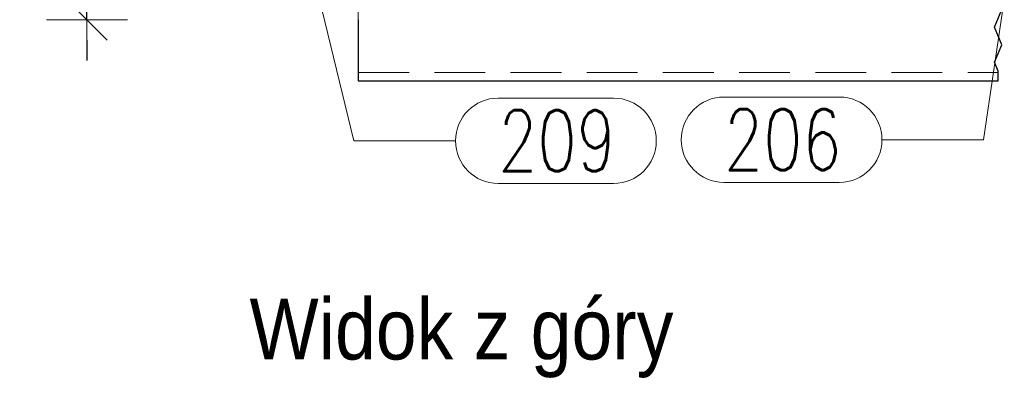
# Model space of a CAD drawing. Header units: millimetres. Extents: x -139 to 714, y 11567 to 12237.
# Tile 17 of 45: x -68 to -20, y 11971 to 11989. Entities that reach past the tile are written whole.
import ezdxf

# ---------------------------------------------------------------- set-up
doc = ezdxf.new("R2010")
doc.units = ezdxf.units.MM
doc.header["$LTSCALE"] = 10
doc.linetypes.add('HIDDEN', pattern=[0.375, 0.25, -0.125])
doc.layers.get('Defpoints').update_dxf_attribs({"color": 1})
for name, color, linetype, lineweight in [('PS_DIM', 4, 'Continuous', 13), ('PS_Hidden', 2, 'HIDDEN', 9), ('PS_Pos', 1, 'Continuous', 15), ('PS_Shape', 161, 'Continuous', 30), ('PS_SOLID', 7, 'Continuous', 30), ('PS_TEXT', 3, 'Continuous', 18)]:
    doc.layers.add(name, color=color, linetype=linetype, lineweight=lineweight)
doc.styles.add('gil', font='txt', dxfattribs={"width": 0.9})
doc.styles.add('simplex', font='simplex.shx', dxfattribs={"width": 0.75})
doc.dimstyles.new('1_10_PRZ', dxfattribs={"dimtxt": 2, "dimasz": 1, "dimexe": 2, "dimexo": 5, "dimgap": 1, "dimtad": 1, "dimdec": 0, "dimlfac": 10, "dimtxsty": 'simplex', "dimblk": 'dimznak', "dimcen": 2, "dimse1": 1, "dimse2": 1, "dimclrt": 3, "dimadec": 1, "dimazin": 0, "dimtfac": 1, "dimtdec": 0, "dimtix": 1, "dimtmove": 2, "dimatfit": 3, "dimldrblk": 'dim-grot', "dimfxl": 1, "dimarcsym": 0})

# ---------------------------------------------------------------- blocks, each defined once
blk = doc.blocks.new('dimznak')
at = {"color": 0}
for points in [[(0, 2), (0, -2)], [(-2, 0), (2, 0)]]:
    blk.add_lwpolyline(points, dxfattribs=at)
at = {"color": 2}
blk.add_lwpolyline([(1, 1), (-1, -1)], dxfattribs=at)
blk = doc.blocks.new('*D83')
at = {"layer": 'Defpoints', "color": 0, "transparency": 16777216}
for p in [(-65.104, 11992.134), (-57.104, 11992.134), (-57.104, 11988.634)]:
    blk.add_point(p, dxfattribs=at)
at = {"layer": 'PS_DIM', "color": 0, "lineweight": -2, "transparency": 16777216}
for p, q in [((-65.104, 11993.134), (-65.104, 11994.134)), ((-65.104, 11988.634), (-65.104, 11992.134)), ((-65.104, 11987.634), (-65.104, 11986.634))]:
    blk.add_line(p, q, dxfattribs=at)
for p, rotation in [((-65.104, 11992.134), 270), ((-65.104, 11988.634), 90)]:
    blk.add_blockref('dimznak', p, dxfattribs=dict(at, rotation=rotation))
at = {"layer": 'PS_DIM', "color": 3, "transparency": 16777216, "insert": (-67.104, 11990.384), "char_height": 2, "attachment_point": 5, "rotation": 90, "style": 'simplex'}
blk.add_mtext('35', dxfattribs=at)
blk = doc.blocks.new('dim-grot')
blk.add_hatch(color=256).paths.add_polyline_path([(0, 0), (-2, 0.5), (-2, -0.5)])
blk.add_lwpolyline([(0, 0), (-2, 0.5), (-2, -0.5), (0, 0)])
blk = doc.blocks.new('*X307')
at = {"color": 1}
for p, q in [((-20.434, 11988.271), (-20.067, 11989.138)), ((-20.067, 11987.405), (-20.434, 11988.271)), ((-20.434, 11986.538), (-20.067, 11987.405)), ((-20.25, 11986.104), (-20.434, 11986.538)), ((-20.25, 11985.634), (-20.25, 11986.104))]:
    blk.add_line(p, q, dxfattribs=at)
at = {"layer": 'PS_Hidden', "color": 2, "linetype": 'HIDDEN'}
for p, q in [((-51.75, 11993.634), (-51.75, 11988.634)), ((-51.75, 11986.034), (-20.25, 11986.034))]:
    blk.add_line(p, q, dxfattribs=at)
at = {"layer": 'PS_SOLID', "color": 7, "linetype": 'Continuous'}
for p, q in [((-51.75, 11988.634), (-51.75, 11985.634)), ((-51.75, 11985.634), (-20.25, 11985.634))]:
    blk.add_line(p, q, dxfattribs=at)
blk = doc.blocks.new('*X314')
at = {"color": 1}
for p, q in [((-19.948, 11989.634), (-20.969, 11982.73)), ((-33.748, 11984.83), (-28.069, 11984.83)), ((-25.969, 11982.73), (-20.969, 11982.73)), ((-33.748, 11980.63), (-28.069, 11980.63))]:
    blk.add_line(p, q, dxfattribs=at)
for centre, start, end in [((-33.748, 11982.73), 90, 270), ((-28.069, 11982.73), 270, 90)]:
    blk.add_arc(centre, 2.1, start, end, dxfattribs=at)
at = {"color": 2, "style": 'simplex', "width": 0.75}
blk.add_text('206', height=3, dxfattribs=at).set_placement((-33.748, 11981.23))
blk = doc.blocks.new('*X318')
at = {"color": 1}
for p, q in [((-55.117, 11995.634), (-51.96, 11982.676)), ((-44.86, 11984.776), (-39.181, 11984.776)), ((-51.96, 11982.676), (-46.96, 11982.676)), ((-44.86, 11980.576), (-39.181, 11980.576))]:
    blk.add_line(p, q, dxfattribs=at)
for centre, start, end in [((-44.86, 11982.676), 90, 270), ((-39.181, 11982.676), 270, 90)]:
    blk.add_arc(centre, 2.1, start, end, dxfattribs=at)
at = {"color": 2, "style": 'simplex', "width": 0.75}
blk.add_text('209', height=3, dxfattribs=at).set_placement((-44.86, 11981.176))
blk = doc.blocks.new('*X343')
at = {"color": 3, "style": 'gil', "width": 0.9}
blk.add_text('Widok z góry', height=3, dxfattribs=at).set_placement((-57.104, 11971.919))

msp = doc.modelspace()

# ---------------------------------------------------------------- block references
at = {"layer": 'PS_Pos'}
for name in ['*X318', '*X314']:
    msp.add_blockref(name, (0, 0), dxfattribs=at)
at = {"layer": 'PS_Shape', "color": 6}
msp.add_blockref('*X307', (0, 0), dxfattribs=at)
at = {"layer": 'PS_TEXT'}
msp.add_blockref('*X343', (0, 0), dxfattribs=at)

# ---------------------------------------------------------------- dimensions: what is measured, and where the dimension line sits
at = {"layer": 'PS_DIM'}
dim = msp.add_linear_dim(base=(-65.104, 11992.134), p1=(-57.104, 11988.634), p2=(-57.104, 11992.134), angle=90, dimstyle='1_10_PRZ', dxfattribs=at)
dim.commit()
dim.dimension.update_dxf_attribs({"geometry": '*D83', "text_midpoint": (-67.104, 11990.384)})

doc.saveas('drawing.dxf')
